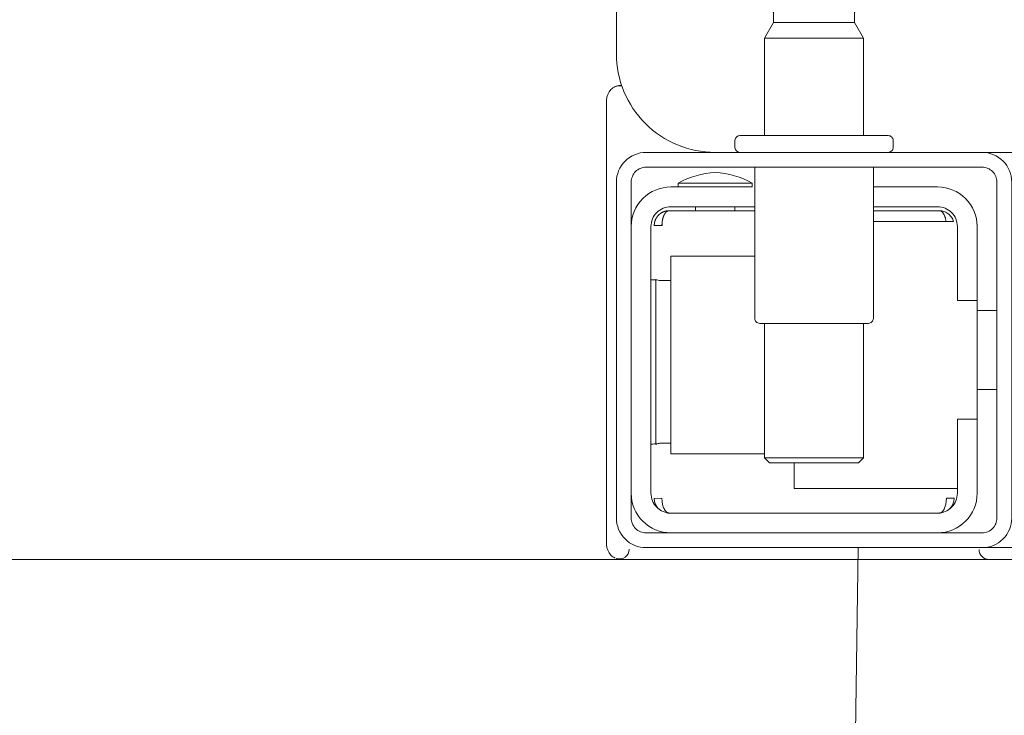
# Model space of a CAD drawing. Header units: millimetres. Extents: x -1893473 to 942156, y -568027 to 942944.
# Tile 244 of 256: x 158524 to 158624, y -462060 to -461989. Entities that reach past the tile are written whole.
import ezdxf
from ezdxf.enums import TextEntityAlignment as Align

# ---------------------------------------------------------------- set-up
doc = ezdxf.new("R2010")
doc.units = ezdxf.units.MM
doc.header["$LTSCALE"] = 0.2
doc.layers.get('0').update_dxf_attribs({"lineweight": 0})
for name, color, linetype, lineweight in [('!! 0_Opis_pom', 9, 'Continuous', 13), ('!! 1_OPIS POM NOWE', 140, 'Continuous', 5), ('!! 2 ZABUDOWA GK-MDF', 54, 'Continuous', 13), ('!! 2_wypos-sanitarne', 240, 'Continuous', 9), ('P-Opis nadproża', 150, 'Continuous', 9)]:
    doc.layers.add(name, color=color, linetype=linetype, lineweight=lineweight)
doc.layers.add('!!_@ wypos sanit nd', color=7, linetype='Continuous', lineweight=0, plot=False)
doc.styles.add('ARIAL', font='tahoma.ttf')

# ---------------------------------------------------------------- blocks, each defined once
blk = doc.blocks.new('A$C324a30b8')
for points in [[(-0.177971, -0.239159), (-0.17727, -0.119576), (-0.175524, 0.000001)], [(-0.175524, 0), (0.175524, 0)]]:
    blk.add_lwpolyline(points)
blk = doc.blocks.new('A$C4ebe9e89')
for points in [[(-0.159932, 0.04968), (-0.172483, 0.04968, 0.405519), (-0.171998, 0.05018), (-0.171998, 0.05088, 0.414214), (-0.172498, 0.05138), (-0.187498, 0.05138, 0.414214), (-0.187998, 0.05088), (-0.187998, 0.05018, 0.405519), (-0.187513, 0.04968), (-0.189998, 0.04968, -0.414214), (-0.199998, 0.05968), (-0.199998, 0.13968, -0.266001), (-0.195061, 0.148304)], [(-0.184999, 0.068359), (-0.184999, 0.068117, -0.050055), (-0.184852, 0.067856), (-0.183635, 0.067448, -0.719897), (-0.183635, 0.067069), (-0.184852, 0.066662, -0.050055), (-0.184999, 0.0664), (-0.184999, 0.066117, -0.050055), (-0.184852, 0.065856), (-0.183635, 0.065448, -0.719897), (-0.183635, 0.065069), (-0.184852, 0.064662, -0.050055), (-0.184999, 0.0644), (-0.184099, 0.063881), (-0.184099, 0.062818), (-0.184999, 0.061259), (-0.184999, 0.05138)], [(-0.174999, 0.068359), (-0.174999, 0.068117, 0.050055), (-0.175145, 0.067856), (-0.176362, 0.067448, 0.719897), (-0.176362, 0.067069), (-0.175145, 0.066662, 0.050055), (-0.174999, 0.0664), (-0.174999, 0.066117, 0.050055), (-0.175145, 0.065856), (-0.176362, 0.065448, 0.719897), (-0.176362, 0.065069), (-0.175145, 0.064662, 0.050055), (-0.174999, 0.0644), (-0.175899, 0.063881), (-0.175899, 0.062818), (-0.174999, 0.061259), (-0.174999, 0.05138)], [(-0.200106, 0.056343, 0.091301), (-0.200554, 0.056035, 0.198909), (-0.200993, 0.054975)], [(-0.199445, 0.056398, 0.170835), (-0.200106, 0.056343)], [(-0.185998, 0.04818), (-0.185998, 0.03288, 0.414214), (-0.185498, 0.03238), (-0.174498, 0.03238, 0.414214), (-0.173998, 0.03288), (-0.173998, 0.04818)], [(-0.186248, 0.046561, 0.119096), (-0.189998, 0.047643, 0.119096), (-0.193748, 0.046561)], [(-0.198498, 0.04218, -0.414214), (-0.194498, 0.04618), (-0.186248, 0.04618), (-0.186248, 0.046561), (-0.193748, 0.046561), (-0.193748, 0.04618)], [(-0.173998, 0.04618), (-0.167498, 0.04618, -0.414214), (-0.163498, 0.04218), (-0.163529, 0.04268)], [(-0.185998, 0.04418), (-0.194498, 0.04418, 0.414214), (-0.196498, 0.04218), (-0.196498, 0.01518, 0.414214), (-0.194498, 0.01318), (-0.167498, 0.01318, 0.414214), (-0.165498, 0.01518), (-0.165498, 0.02268), (-0.163498, 0.02268), (-0.163498, 0.04218)], [(-0.163498, 0.03468), (-0.165498, 0.03468), (-0.165498, 0.04218, 0.414214), (-0.167498, 0.04418), (-0.173998, 0.04418)], [(-0.194498, 0.020247), (-0.19515, 0.020244), (-0.195421, 0.020242), (-0.1956, 0.020239), (-0.195666, 0.020236, 0.116465), (-0.19589, 0.020184), (-0.196006, 0.020125), (-0.196006, 0.036834), (-0.19589, 0.036776, 0.116465), (-0.195666, 0.036723), (-0.195421, 0.036717), (-0.19515, 0.036715), (-0.194498, 0.036712)], [(-0.167498, 0.01118, 0.414214), (-0.163498, 0.01518), (-0.163498, 0.02268)], [(-0.198498, 0.01518, 0.414214), (-0.194498, 0.01118)], [(-0.200993, 0.009984, 0.198909), (-0.200554, 0.008924, 0.091301), (-0.200106, 0.008616)], [(-0.162365, 0.008487), (-0.162495, 0.008488), (-0.162687, 0.00849), (-0.162936, 0.008491), (-0.163233, 0.008492), (-0.163566, 0.008493), (-0.163926, 0.008493), (-0.164275, 0.008493), (-0.197709, 0.008493), (-0.198409, 0.008493), (-0.199027, 0.008491), (-0.199482, 0.008488), (-0.199608, 0.008493), (-0.199728, 0.008507), (-0.199837, 0.008528), (-0.200033, 0.008586, 0.517033), (-0.198697, 0.009525)], [(-0.163298, 0.009479, 0.412536), (-0.162298, 0.008485), (-0.112504, 0.008485), (-0.112213, 0.008513), (-0.111933, 0.008597), (-0.111675, 0.008735), (-0.111448, 0.008919), (-0.111262, 0.009144), (-0.111122, 0.009401), (-0.111035, 0.00968)]]:
    blk.add_lwpolyline(points, format="xyb")
for points in [[(-0.175899, 0.062818), (-0.184099, 0.062818)], [(-0.174999, 0.061259), (-0.184999, 0.061259)], [(-0.200007, 0.056382), (-0.199875, 0.056422), (-0.199756, 0.056448), (-0.199624, 0.056465), (-0.19948, 0.056471)], [(-0.200993, 0.054975), (-0.200993, 0.009984)], [(-0.191998, 0.04418), (-0.191998, 0.043779)], [(-0.187998, 0.04418), (-0.187998, 0.043779)], [(-0.19478, 0.043779), (-0.185998, 0.043779)], [(-0.166636, 0.04268), (-0.166662, 0.042838), (-0.166686, 0.042951), (-0.166715, 0.04306), (-0.166749, 0.043164), (-0.166786, 0.043262), (-0.166834, 0.043367), (-0.166887, 0.043461), (-0.166944, 0.043545), (-0.167013, 0.043627), (-0.167096, 0.043698), (-0.167183, 0.043748), (-0.167284, 0.043779), (-0.167182, 0.043772), (-0.167077, 0.043758), (-0.166963, 0.043734), (-0.166862, 0.043705), (-0.166765, 0.043669), (-0.166661, 0.043622), (-0.166569, 0.043572), (-0.166462, 0.043503), (-0.16636, 0.043424), (-0.166266, 0.043337), (-0.16618, 0.043243), (-0.166102, 0.043141), (-0.166033, 0.043033), (-0.165973, 0.04292), (-0.165924, 0.042802), (-0.165884, 0.04268), (-0.173998, 0.04268)], [(-0.173998, 0.043779), (-0.167216, 0.043779)], [(-0.184999, 0.01918), (-0.194498, 0.01918), (-0.194498, 0.03918), (-0.185998, 0.03918)], [(-0.195909, 0.036785), (-0.196017, 0.036787), (-0.196155, 0.036788), (-0.196318, 0.03679), (-0.196498, 0.036791)], [(-0.161498, 0.03368), (-0.163498, 0.03368)], [(-0.184999, 0.03238), (-0.184999, 0.018759), (-0.184499, 0.018259), (-0.175499, 0.018259), (-0.174999, 0.018759), (-0.174999, 0.03238)], [(-0.161498, 0.02568), (-0.163498, 0.02568)], [(-0.196498, 0.020168), (-0.196318, 0.020169), (-0.196155, 0.020171), (-0.196017, 0.020172), (-0.195909, 0.020174)], [(-0.174999, 0.018759), (-0.184999, 0.018759)], [(-0.181998, 0.018259), (-0.181998, 0.01568), (-0.165498, 0.01568)], [(-0.166361, 0.013534), (-0.166252, 0.013637), (-0.166184, 0.013712), (-0.166122, 0.013791), (-0.166059, 0.013884), (-0.166004, 0.013978), (-0.165958, 0.014074), (-0.165919, 0.014169), (-0.165885, 0.014275), (-0.16586, 0.01438), (-0.165842, 0.014485), (-0.165833, 0.014585), (-0.165831, 0.014688), (-0.165931, 0.01468), (-0.166064, 0.01468), (-0.166296, 0.01468), (-0.166405, 0.01468), (-0.166505, 0.01468), (-0.166607, 0.014683), (-0.16661, 0.014583), (-0.166619, 0.014482), (-0.166625, 0.01438), (-0.166636, 0.014278), (-0.166652, 0.014176), (-0.166672, 0.014072), (-0.166697, 0.013967), (-0.166726, 0.013865), (-0.166758, 0.013769), (-0.166802, 0.013661), (-0.16685, 0.013562), (-0.166902, 0.013473), (-0.166968, 0.013383), (-0.167039, 0.013308), (-0.167118, 0.013246), (-0.167252, 0.01318), (-0.194749, 0.01318), (-0.194928, 0.013283), (-0.195007, 0.013359), (-0.195074, 0.013444), (-0.195129, 0.013531), (-0.19518, 0.01363), (-0.195221, 0.013724), (-0.195257, 0.013825), (-0.19529, 0.013933), (-0.195318, 0.014045), (-0.195338, 0.014146), (-0.195355, 0.014249), (-0.195368, 0.014354), (-0.195378, 0.014462), (-0.195384, 0.014576), (-0.195386, 0.01468), (-0.196166, 0.014666), (-0.196162, 0.014565), (-0.19615, 0.014459), (-0.19613, 0.014353), (-0.196104, 0.014253), (-0.196069, 0.014148), (-0.19603, 0.014055), (-0.195979, 0.013954), (-0.195924, 0.013863), (-0.195861, 0.013773), (-0.195791, 0.013687), (-0.195714, 0.013607), (-0.195633, 0.013533)]]:
    blk.add_lwpolyline(points)
for points in [[(-0.199998, 0.01268), (-0.199998, 0.04668, -0.414214), (-0.196998, 0.04968), (-0.162998, 0.04968, -0.414214), (-0.159998, 0.04668), (-0.159998, 0.01268, -0.414214), (-0.162998, 0.00968), (-0.196998, 0.00968, -0.414214)], [(-0.161498, 0.04668), (-0.161498, 0.01268, -0.414214), (-0.162998, 0.01118), (-0.196998, 0.01118, -0.414214), (-0.198498, 0.01268), (-0.198498, 0.04668, -0.414214), (-0.196998, 0.04818), (-0.162998, 0.04818, -0.414214)]]:
    blk.add_lwpolyline(points, format="xyb", close=True)
blk.add_lwpolyline([(-0.194666, 0.043779), (-0.194664, 0.043779), (-0.194663, 0.043779), (-0.194663, 0.043779), (-0.194662, 0.043779), (-0.194662, 0.043779), (-0.194661, 0.043779), (-0.194661, 0.043779), (-0.194661, 0.043779), (-0.19466, 0.043779), (-0.194661, 0.043779), (-0.194661, 0.043779), (-0.194661, 0.043779), (-0.194662, 0.043779), (-0.194663, 0.043779), (-0.194663, 0.043779), (-0.194665, 0.043779), (-0.194667, 0.043779), (-0.194669, 0.043779), (-0.194672, 0.043779), (-0.194674, 0.043778), (-0.194677, 0.043778), (-0.19468, 0.043778), (-0.194692, 0.043778), (-0.194698, 0.043777), (-0.194704, 0.043777), (-0.194707, 0.043777), (-0.19471, 0.043776), (-0.194712, 0.043776), (-0.194715, 0.043776), (-0.194717, 0.043776), (-0.194719, 0.043775), (-0.194723, 0.043775), (-0.194725, 0.043774), (-0.194726, 0.043774), (-0.194729, 0.043773), (-0.194731, 0.043773), (-0.194732, 0.043773), (-0.194733, 0.043773), (-0.194735, 0.043772), (-0.194736, 0.043772), (-0.194738, 0.043772), (-0.194739, 0.043771), (-0.194741, 0.043771), (-0.194743, 0.04377), (-0.194746, 0.04377), (-0.194748, 0.043769), (-0.194751, 0.043769), (-0.194753, 0.043768), (-0.194756, 0.043767), (-0.194759, 0.043767), (-0.194762, 0.043766), (-0.194765, 0.043765), (-0.194768, 0.043764), (-0.194772, 0.043763), (-0.194778, 0.043761), (-0.194785, 0.043759), (-0.194792, 0.043756), (-0.194799, 0.043754), (-0.194805, 0.043751), (-0.194812, 0.043748), (-0.194819, 0.043745), (-0.194827, 0.043742), (-0.194834, 0.043738), (-0.194841, 0.043735), (-0.194848, 0.043731), (-0.194855, 0.043727), (-0.194862, 0.043723), (-0.194869, 0.043719), (-0.194876, 0.043714), (-0.194883, 0.04371), (-0.19489, 0.043705), (-0.194897, 0.0437), (-0.194904, 0.043695), (-0.194911, 0.04369), (-0.194918, 0.043684), (-0.194925, 0.043679), (-0.194932, 0.043673), (-0.194939, 0.043668), (-0.194946, 0.043662), (-0.194952, 0.043656), (-0.194959, 0.043649), (-0.194966, 0.043643), (-0.194973, 0.043637), (-0.194979, 0.04363), (-0.194986, 0.043623), (-0.194993, 0.043616), (-0.194999, 0.043609), (-0.195006, 0.043602), (-0.195012, 0.043594), (-0.195019, 0.043587), (-0.195025, 0.043579), (-0.195032, 0.043571), (-0.195038, 0.043563), (-0.195044, 0.043555), (-0.195051, 0.043547), (-0.195057, 0.043539), (-0.195063, 0.04353), (-0.195069, 0.043522), (-0.195076, 0.043513), (-0.195082, 0.043504), (-0.195088, 0.043495), (-0.195094, 0.043486), (-0.1951, 0.043477), (-0.195106, 0.043467), (-0.195111, 0.043458), (-0.195117, 0.043448), (-0.195123, 0.043438), (-0.195129, 0.043428), (-0.195134, 0.043418), (-0.19514, 0.043408), (-0.195145, 0.043398), (-0.195151, 0.043388), (-0.195156, 0.043377), (-0.195162, 0.043366), (-0.195167, 0.043356), (-0.195173, 0.043345), (-0.195178, 0.043334), (-0.195183, 0.043323), (-0.195188, 0.043312), (-0.195193, 0.0433), (-0.195198, 0.043289), (-0.195203, 0.043277), (-0.195208, 0.043266), (-0.195213, 0.043254), (-0.195218, 0.043242), (-0.195223, 0.04323), (-0.195227, 0.043218), (-0.195232, 0.043206), (-0.195236, 0.043194), (-0.195241, 0.043181), (-0.195245, 0.043169), (-0.19525, 0.043157), (-0.195258, 0.043132), (-0.195266, 0.043106), (-0.195274, 0.043081), (-0.195282, 0.043055), (-0.195289, 0.043029), (-0.195296, 0.043003), (-0.195303, 0.042977), (-0.19531, 0.042951), (-0.195316, 0.042925), (-0.195322, 0.042898), (-0.195327, 0.042872), (-0.195333, 0.042845), (-0.195338, 0.042819), (-0.195343, 0.042792), (-0.195347, 0.042765), (-0.195351, 0.042739), (-0.195355, 0.042712), (-0.195359, 0.042685), (-0.195362, 0.042658), (-0.195366, 0.042632), (-0.195368, 0.042605), (-0.195371, 0.042578), (-0.195372, 0.042565), (-0.195373, 0.042559), (-0.195373, 0.042552), (-0.195374, 0.042546), (-0.195375, 0.04254), (-0.195375, 0.042534), (-0.195375, 0.042528), (-0.195376, 0.042522), (-0.195376, 0.042516), (-0.195377, 0.042511), (-0.195377, 0.042505), (-0.195377, 0.0425), (-0.195378, 0.042495), (-0.195378, 0.04249), (-0.195378, 0.042485), (-0.195379, 0.04248), (-0.195379, 0.042476), (-0.195379, 0.042471), (-0.195379, 0.042467), (-0.19538, 0.042463), (-0.19538, 0.04246), (-0.19538, 0.042456), (-0.19538, 0.042453), (-0.19538, 0.04245), (-0.195381, 0.042447), (-0.195381, 0.042444), (-0.195381, 0.042441), (-0.195381, 0.042439), (-0.195381, 0.042437), (-0.195381, 0.042434), (-0.195381, 0.04243), (-0.195382, 0.042427), (-0.195382, 0.042424), (-0.195382, 0.042421), (-0.195382, 0.042415), (-0.195383, 0.042409), (-0.195383, 0.042404), (-0.195384, 0.042399), (-0.195384, 0.042394), (-0.195384, 0.04239), (-0.195384, 0.042385), (-0.195384, 0.042381), (-0.195384, 0.042376), (-0.195384, 0.042371), (-0.195384, 0.042367), (-0.195383, 0.042362), (-0.195383, 0.042357), (-0.195382, 0.042353), (-0.195382, 0.042348), (-0.195381, 0.042344), (-0.19538, 0.04234), (-0.195379, 0.042336), (-0.195378, 0.042329), (-0.195377, 0.042321), (-0.195376, 0.042317), (-0.195376, 0.042313), (-0.195376, 0.04231), (-0.195376, 0.042306), (-0.195376, 0.042302), (-0.195377, 0.042299), (-0.195377, 0.042295), (-0.195378, 0.042291), (-0.19538, 0.042288), (-0.195381, 0.042286), (-0.195381, 0.042285), (-0.195382, 0.042283), (-0.195383, 0.042282), (-0.195385, 0.042281), (-0.195386, 0.042279), (-0.195387, 0.042277), (-0.195389, 0.042276), (-0.195391, 0.042274), (-0.195394, 0.042273), (-0.195396, 0.042272), (-0.195398, 0.042271), (-0.1954, 0.04227), (-0.195403, 0.04227), (-0.195408, 0.04227), (-0.195412, 0.04227), (-0.195417, 0.042271), (-0.195422, 0.042272), (-0.195431, 0.042275), (-0.195441, 0.042279), (-0.195446, 0.04228), (-0.195451, 0.042282), (-0.195457, 0.042283), (-0.19546, 0.042283), (-0.195464, 0.042284), (-0.195471, 0.042284), (-0.195479, 0.042284), (-0.195486, 0.042284), (-0.195494, 0.042284), (-0.195502, 0.042283), (-0.19551, 0.042282), (-0.195519, 0.042282), (-0.195528, 0.042281), (-0.195538, 0.04228), (-0.195548, 0.04228), (-0.195559, 0.042279), (-0.195569, 0.042279), (-0.19558, 0.042279), (-0.19559, 0.042279), (-0.195612, 0.042279), (-0.195634, 0.042279), (-0.195655, 0.042279), (-0.195676, 0.042279), (-0.195697, 0.042279), (-0.195737, 0.042279), (-0.195757, 0.042279), (-0.195777, 0.042279), (-0.195948, 0.042279), (-0.195962, 0.042279), (-0.195976, 0.042279), (-0.19599, 0.042279), (-0.196003, 0.042279), (-0.196016, 0.042279), (-0.196028, 0.042279), (-0.19604, 0.042279), (-0.196051, 0.042279), (-0.196062, 0.042279), (-0.196072, 0.042279), (-0.196082, 0.04228), (-0.196091, 0.042281), (-0.1961, 0.042282), (-0.196108, 0.042283), (-0.196115, 0.042284), (-0.196128, 0.042287), (-0.196134, 0.042287), (-0.19614, 0.042288), (-0.196144, 0.042289), (-0.196149, 0.042288), (-0.196151, 0.042288), (-0.196153, 0.042288), (-0.196154, 0.042287), (-0.196156, 0.042287), (-0.196157, 0.042286), (-0.196159, 0.042285), (-0.19616, 0.042283), (-0.196161, 0.042282), (-0.196162, 0.04228), (-0.196163, 0.042278), (-0.196163, 0.042276), (-0.196164, 0.042273), (-0.196165, 0.042271), (-0.196165, 0.04227), (-0.196165, 0.04227), (-0.196165, 0.042269), (-0.196165, 0.042269), (-0.196166, 0.04227), (-0.196166, 0.042271), (-0.196166, 0.042272), (-0.196166, 0.042274), (-0.196166, 0.042276), (-0.196166, 0.042279), (-0.196166, 0.042282), (-0.196166, 0.042286), (-0.196166, 0.042289), (-0.196166, 0.042293), (-0.196166, 0.042301), (-0.196166, 0.04231), (-0.196166, 0.042318), (-0.196165, 0.042327), (-0.196165, 0.042335), (-0.196165, 0.04234), (-0.196165, 0.042345), (-0.196164, 0.042349), (-0.196164, 0.042355), (-0.196164, 0.04236), (-0.196164, 0.042363), (-0.196163, 0.042366), (-0.196163, 0.042379), (-0.196162, 0.042386), (-0.196162, 0.042392), (-0.196161, 0.042399), (-0.196161, 0.042403), (-0.196161, 0.042407), (-0.19616, 0.04241), (-0.19616, 0.042415), (-0.19616, 0.042419), (-0.196159, 0.042423), (-0.196159, 0.042428), (-0.196158, 0.042433), (-0.196158, 0.042439), (-0.196157, 0.042444), (-0.196156, 0.04245), (-0.196156, 0.042454), (-0.196156, 0.042456), (-0.196155, 0.042459), (-0.196155, 0.042462), (-0.196155, 0.042465), (-0.196154, 0.042468), (-0.196154, 0.042472), (-0.196153, 0.042476), (-0.196153, 0.04248), (-0.196152, 0.042485), (-0.196151, 0.042489), (-0.196151, 0.042495), (-0.19615, 0.0425), (-0.196149, 0.042505), (-0.196148, 0.042511), (-0.196147, 0.042517), (-0.196146, 0.042523), (-0.196145, 0.04253), (-0.196144, 0.042536), (-0.196143, 0.042543), (-0.196141, 0.04255), (-0.19614, 0.042557), (-0.196139, 0.042564), (-0.196137, 0.042572), (-0.196136, 0.042579), (-0.196134, 0.042587), (-0.196132, 0.042595), (-0.196131, 0.042603), (-0.196129, 0.042612), (-0.196125, 0.042628), (-0.196121, 0.042645), (-0.196117, 0.042661), (-0.196112, 0.042677), (-0.196108, 0.042694), (-0.196103, 0.04271), (-0.196098, 0.042726), (-0.196093, 0.042742), (-0.196088, 0.042758), (-0.196082, 0.042774), (-0.196076, 0.04279), (-0.196071, 0.042806), (-0.196065, 0.042822), (-0.196058, 0.042837), (-0.196052, 0.042853), (-0.196045, 0.042869), (-0.196039, 0.042884), (-0.196032, 0.042899), (-0.196025, 0.042915), (-0.196018, 0.04293), (-0.19601, 0.042945), (-0.196003, 0.04296), (-0.195995, 0.042975), (-0.195987, 0.04299), (-0.195979, 0.043005), (-0.195971, 0.043019), (-0.195962, 0.043034), (-0.195954, 0.043048), (-0.195945, 0.043063), (-0.195936, 0.043077), (-0.195927, 0.043091), (-0.195918, 0.043106), (-0.195909, 0.04312), (-0.195899, 0.043133), (-0.195889, 0.043147), (-0.19588, 0.043161), (-0.19587, 0.043175), (-0.195859, 0.043188), (-0.195849, 0.043201), (-0.195839, 0.043215), (-0.195828, 0.043228), (-0.195817, 0.043241), (-0.195806, 0.043254), (-0.195795, 0.043266), (-0.195784, 0.043279), (-0.195773, 0.043292), (-0.195761, 0.043304), (-0.19575, 0.043316), (-0.195738, 0.043328), (-0.195726, 0.04334), (-0.195714, 0.043352), (-0.195702, 0.043364), (-0.19569, 0.043375), (-0.195678, 0.043387), (-0.195665, 0.043398), (-0.195653, 0.043409), (-0.19564, 0.04342), (-0.195627, 0.043431), (-0.195614, 0.043442), (-0.195601, 0.043452), (-0.195588, 0.043463), (-0.195574, 0.043473), (-0.195561, 0.043483), (-0.195547, 0.043493), (-0.195534, 0.043503), (-0.19552, 0.043513), (-0.195506, 0.043522), (-0.195492, 0.043532), (-0.195478, 0.043541), (-0.195463, 0.04355), (-0.195449, 0.043559), (-0.195435, 0.043567), (-0.19542, 0.043576), (-0.195405, 0.043584), (-0.195391, 0.043593), (-0.195376, 0.043601), (-0.195361, 0.043609), (-0.195346, 0.043616), (-0.195331, 0.043624), (-0.195316, 0.043631), (-0.1953, 0.043639), (-0.195285, 0.043646), (-0.19527, 0.043652), (-0.195254, 0.043659), (-0.195239, 0.043666), (-0.195223, 0.043672), (-0.195207, 0.043678), (-0.195191, 0.043684), (-0.195176, 0.04369), (-0.19516, 0.043696), (-0.195144, 0.043701), (-0.195128, 0.043706), (-0.195112, 0.043712), (-0.195096, 0.043716), (-0.195079, 0.043721), (-0.195063, 0.043726), (-0.195047, 0.04373), (-0.19503, 0.043734), (-0.195014, 0.043738), (-0.194997, 0.043742), (-0.194981, 0.043746), (-0.194964, 0.043749), (-0.194948, 0.043753), (-0.194931, 0.043756), (-0.194915, 0.043759), (-0.194906, 0.04376), (-0.194897, 0.043761), (-0.194888, 0.043763), (-0.194878, 0.043764), (-0.194868, 0.043766), (-0.194857, 0.043767), (-0.194846, 0.043768), (-0.194835, 0.04377), (-0.194823, 0.043771), (-0.194811, 0.043772), (-0.194799, 0.043773), (-0.194792, 0.043774), (-0.194786, 0.043774), (-0.194781, 0.043775), (-0.194775, 0.043775), (-0.19477, 0.043776), (-0.194765, 0.043776), (-0.194755, 0.043777), (-0.194745, 0.043777), (-0.194741, 0.043777), (-0.194736, 0.043778), (-0.194732, 0.043778), (-0.194728, 0.043778), (-0.194712, 0.043779), (-0.194704, 0.043779), (-0.194696, 0.043779), (-0.194694, 0.043779), (-0.194692, 0.043779), (-0.19469, 0.043779), (-0.194689, 0.043779), (-0.194686, 0.043779), (-0.194683, 0.043779), (-0.194678, 0.043779), (-0.194676, 0.043779), (-0.194673, 0.043779), (-0.194671, 0.043779), (-0.19467, 0.043779), (-0.194668, 0.043779)], close=True)
blk = doc.blocks.new('A$C2EB40A8D')
at = {"layer": '!! 2 ZABUDOWA GK-MDF'}
blk.add_lwpolyline([(-6481.12989, 32357.51397), (-4231.12989, 32357.51397)], dxfattribs=at)
at = {"layer": '!! 2_wypos-sanitarne', "xscale": 1000, "yscale": 1000, "zscale": 1000}
blk.add_blockref('A$C324a30b8', (-4883.42648, 32358.70947), dxfattribs=at)
at = {"layer": '!!_@ wypos sanit nd', "xscale": 1000, "yscale": 1000, "zscale": 1000}
blk.add_blockref('A$C4ebe9e89', (-4883.42648, 32349.02947), dxfattribs=at)
at = {"layer": '!! 0_Opis_pom', "ltscale": 0.7, "style": 'ARIAL'}
for tag, p in [('B1,21', (-891.77727, 31796.97458)), ('A1,16', (-13651.31084, 31587.95236)), ('B1,19', (-5798.61305, 31587.22944)), ('B1/17', (-9701.43347, 31565.05244)), ('1,23', (10805.41388, 31565.05244)), ('1,22', (4526.58954, 31507.65132)), ('A1,1', (-16866.13618, 31459.3792)), ('B1,18', (-7791.62894, 31330.08444)), ('B1,20', (-2961.4347, 31167.05787)), ('A1,6', (-19287.17717, 30923.71998)), ('B1,1', (14135.63445, 30913.92963)), ('B1,3', (17346.74696, 30023.81022)), ('B1,4', (29817.71501, 29157.67457)), ('A1,5', (-23454.5385, 28820.77901)), ('A1,2', (-17502.57721, 28602.57524)), ('B1,2D', (2616.16402, 28559.52261)), ('A1,15', (-13651.31084, 28261.46046)), ('B1,4', (29883.58177, 28158.35876)), ('B1,2B', (18801.54781, 27650.12382)), ('B1,2A', (13086.7373, 27376.04393)), ('A1,3', (-16846.27912, 25980.40356)), ('B1,8', (9089.53994, 25356.27639)), ('B1,6', (31915.87888, 23754.79829)), ('A1,4', (-24010.17576, 23559.17399)), ('B1,14', (-11621.32288, 23261.44183)), ('B1,13', (-3080.55208, 22924.09997)), ('B1,5', (29245.49088, 22896.69268)), ('B1,10', (3982.60923, 22874.21277)), ('B1,9', (5634.43488, 22623.92098)), ('B1,2C', (13327.26639, 22378.5328)), ('B1,7', (16398.41175, 22348.28836)), ('B1,11', (5553.20442, 20939.83877)), ('B1,12', (3693.27174, 20628.72148)), ('C1,3', (5969.08376, 16336.01084)), ('C1,2', (11955.93711, 11671.55655)), ('C1,1', (15659.17205, 11415.94196)), ('C1,4', (5140.00888, 9205.5831)), ('C1,5', (5680.4486, 6154.54995)), ('C1,10', (16327.05085, 6080.66085)), ('C1,9', (16526.57171, 3173.45283)), ('C1,6', (6367.37903, 2771.84181)), ('D0,18', (-1981.87701, -110.73158)), ('D0,7', (-13531.42299, -1159.67649)), ('C1,7', (7275.77161, -1303.00991)), ('D0,17', (2064.87671, -1345.69113)), ('D0,3', (-9324.21674, -1442.63631)), ('D0,6', (-17529.61851, -1957.37463)), ('D0,10', (-21369.4432, -2140.60378)), ('D,09', (-12990.08379, -2746.32902)), ('D0,2', (-5516.19514, -3101.87722)), ('D0,16', (2266.73061, -3284.15369)), ('D0,8', (-14357.79539, -3567.69719)), ('D0,5', (-10461.54478, -3629.26575)), ('D0,4', (-8396.53404, -4353.7937)), ('D0,15', (1974.41895, -5205.84774)), ('D0,1', (-5633.49598, -5662.48534)), ('D0,11', (-23334.09291, -6045.78706)), ('D0,12', (-22436.85763, -9302.9678)), ('D0,13', (-22436.85763, -11581.16526)), ('D0,14', (-13645.94445, -11884.57769))]:
    blk.add_attdef(tag, text='', height=119.68, dxfattribs=at).set_placement(p, align=Align.MIDDLE_CENTER)
at = {"layer": '!! 1_OPIS POM NOWE', "style": 'ARIAL'}
for tag, p in [('C1.7A', (7769.3756, 685.765)), ('C1.7C', (7655.80151, -2045.04756)), ('C1.8B', (10935.93068, -2107.41983)), ('C1.8A', (13897.39715, -2120.69016)), ('C1.7B', (8274.43201, -3270.18959)), ('E1.2', (16701.02923, -5331.07351)), ('E1.5E', (21974.23379, -5463.99012)), ('E1.5D', (24989.27391, -5785.36474)), ('E1.1', (8357.81567, -5851.01076)), ('E1.5C', (25222.53959, -6394.64172)), ('E1.5B', (27694.70831, -7009.86571)), ('E1.6', (5279.46063, -8141.28746)), ('E1.5A', (25547.9555, -8495.18994)), ('E1.5G', (23977.19473, -9792.46695)), ('E1.5F', (22414.7084, -9822.66389)), ('E1,4', (13935.69867, -10458.20073)), ('E1.5L', (28030.8296, -11267.7725)), ('E1.3', (5639.18862, -11994.01941)), ('E1.5H', (23988.49716, -12231.38049)), ('E1.5K', (27714.73934, -12977.98364)), ('E1.5I', (22290.68736, -13989.9049)), ('E1.5J', (27095.71534, -16088.17469))]:
    blk.add_attdef(tag, text='', height=119.68, dxfattribs=at).set_placement(p, align=Align.MIDDLE_CENTER)

msp = doc.modelspace()

# ---------------------------------------------------------------- block references
at = {"layer": 'P-Opis nadproża', "color": 4}
msp.add_blockref('A$C2EB40A8D', (163667.94092, -494401.63474), dxfattribs=at)

doc.saveas('drawing.dxf')
